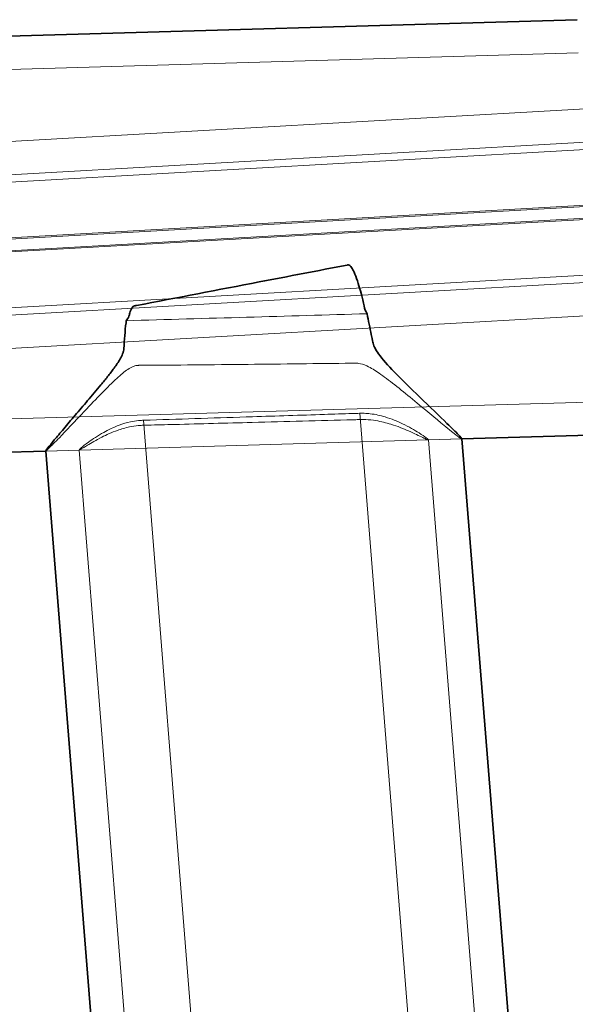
# Model space of a CAD drawing. Header units: millimetres. Extents: x -234 to 1726, y -356 to 1749.
# Tile 199 of 202: x 1307 to 1341, y 1253 to 1312. Entities that reach past the tile are written whole.
import ezdxf

# ---------------------------------------------------------------- set-up
doc = ezdxf.new("R2010")
doc.units = ezdxf.units.MM
for name, color, linetype, lineweight in [('Spigoli nascosti(ISO)', 7, 'Continuous', 18), ('Spigoli tangenti nascosti(ISO)', 7, 'Continuous', 18), ('Spigoli visibili(ISO)', 7, 'Continuous', 35)]:
    doc.layers.add(name, color=color, linetype=linetype, lineweight=lineweight)

msp = doc.modelspace()

# ---------------------------------------------------------------- linework, layer by layer
at = {"layer": 'Spigoli nascosti(ISO)'}
for p, q in [((1340.754, 1310.382), (984.636, 1300.047)), ((1369.44, 1308.632), (1078.025, 1292.097)), ((1369.507, 1306.633), (1078.139, 1290.1)), ((1368.149, 1298.104), (1078.554, 1281.672)), ((1368.217, 1296.104), (1081.976, 1279.863)), ((1341.364, 1289.391), (1270.659, 1287.339)), ((1333.753, 1287.17), (1308.731, 1286.444)), ((1333.747, 1287.169), (1331.743, 1287.111)), ((1381.605, 665.765), (1331.751, 1287.117)), ((1310.738, 1286.502), (1308.734, 1286.444)), ((1360.672, 664.086), (1310.733, 1286.505))]:
    msp.add_line(p, q, dxfattribs=at)
for centre, major_axis, ratio, start_param, end_param in [((1330.674, 1289.929), (3.078, -2.758), 0.030776, 6.257437, 6.315552), ((1328.972, 1288.786), (2.779, -1.671), 0.03533, 6.236621, 6.308733), ((1311.636, 1289.682), (-2.904, -3.237), 0.022737, 6.261597, 6.298475), ((1313.478, 1288.508), (-2.744, -2.005), 0.027515, 6.266069, 6.315143)]:
    msp.add_ellipse(centre, major_axis=major_axis, ratio=ratio, start_param=start_param, end_param=end_param, dxfattribs=at)
msp.add_open_spline([(1313.575, 1294.28), (1318.401, 1294.42), (1323.227, 1294.56), (1328.053, 1294.7)], degree=3, dxfattribs=at)
for points, knots in [([(1333.748, 1287.17), (1333.727, 1287.166), (1333.629, 1287.233), (1333.275, 1287.504), (1333.004, 1287.722), (1332.183, 1288.398), (1331.537, 1288.94), (1330.052, 1290.165), (1329.341, 1290.74), (1328.549, 1291.284), (1328.294, 1291.447), (1327.858, 1291.647), (1327.698, 1291.696), (1327.512, 1291.723), (1327.472, 1291.726), (1327.415, 1291.729), (1327.398, 1291.729), (1327.376, 1291.729), (1327.369, 1291.729), (1327.363, 1291.729), (1327.358, 1291.729), (1327.332, 1291.729), (1327.311, 1291.728), (1327.239, 1291.727), (1327.187, 1291.727), (1325.067, 1291.701), (1322.976, 1291.677), (1318.762, 1291.634), (1316.576, 1291.614), (1314.411, 1291.598), (1314.391, 1291.598), (1314.361, 1291.598), (1314.35, 1291.598), (1314.334, 1291.598), (1314.321, 1291.598), (1314.296, 1291.597), (1314.285, 1291.596), (1314.254, 1291.593), (1314.235, 1291.591), (1314.137, 1291.577), (1314.061, 1291.555), (1313.875, 1291.482), (1313.767, 1291.42), (1313.461, 1291.217), (1313.238, 1291.028), (1312.471, 1290.321), (1311.77, 1289.585), (1310.452, 1288.197), (1309.941, 1287.654), (1309.299, 1286.985), (1309.091, 1286.772), (1308.821, 1286.507), (1308.747, 1286.442), (1308.733, 1286.444)], [0, 0, 0, 0, 0.160929, 0.160929, 0.346476, 0.346476, 0.633832, 0.633832, 0.912704, 0.912704, 1.024552, 1.024552, 1.106253, 1.106253, 1.127851, 1.127851, 1.137526, 1.137526, 1.13974, 1.13974, 1.154099, 1.154099, 1.211568, 1.211568, 1.352711, 1.352711, 7.047258, 7.047258, 12.95012, 12.95012, 13.004968, 13.004968, 13.033242, 13.033242, 13.049218, 13.049218, 13.06223, 13.06223, 13.084233, 13.084233, 13.175735, 13.175735, 13.314745, 13.314745, 13.604616, 13.604616, 14.2716, 14.2716, 14.845134, 14.845134, 15.216933, 15.216933, 15.545141, 15.545141, 15.545141, 15.545141]), ([(1314.602, 1288.296), (1314.603, 1288.296), (1314.604, 1288.296), (1314.609, 1288.296), (1314.615, 1288.296), (1314.647, 1288.297), (1314.673, 1288.298), (1314.801, 1288.302), (1314.904, 1288.305), (1317.058, 1288.374), (1319.111, 1288.44), (1322.606, 1288.552), (1324.048, 1288.598), (1326.051, 1288.663), (1326.612, 1288.681), (1327.317, 1288.703), (1327.461, 1288.708), (1327.607, 1288.713), (1327.608, 1288.713), (1327.61, 1288.713)], [-4.607638, -4.607638, -4.607638, -4.607638, -4.606787, -4.606787, -4.601803, -4.601803, -4.577923, -4.577923, -4.484982, -4.484982, -2.617645, -2.617645, -1.30563, -1.30563, -0.79523, -0.79523, -0.664337, -0.664337, -0.662972, -0.662972, -0.662972, -0.662972]), ([(1327.64, 1288.336), (1327.632, 1288.336), (1327.624, 1288.335), (1327.588, 1288.334), (1327.56, 1288.334), (1327.424, 1288.33), (1327.316, 1288.327), (1325.186, 1288.271), (1323.166, 1288.218), (1319.593, 1288.124), (1318.041, 1288.083), (1315.949, 1288.028), (1315.409, 1288.014), (1314.81, 1287.998), (1314.751, 1287.996), (1314.67, 1287.994), (1314.648, 1287.993), (1314.626, 1287.993)], [-1.936708, -1.936708, -1.936708, -1.936708, -1.934264, -1.934264, -1.925919, -1.925919, -1.893222, -1.893222, -1.284317, -1.284317, -0.816634, -0.816634, -0.654037, -0.654037, -0.636135, -0.636135, -0.62959, -0.62959, -0.62959, -0.62959]), ([(1327.61, 1288.713), (1327.631, 1288.713), (1327.675, 1288.715), (1327.776, 1288.715), (1327.828, 1288.714), (1328.003, 1288.709), (1328.125, 1288.699), (1328.559, 1288.649), (1328.861, 1288.58), (1329.519, 1288.38), (1329.866, 1288.235), (1330.571, 1287.898), (1330.914, 1287.699), (1331.368, 1287.415), (1331.517, 1287.313), (1331.704, 1287.174), (1331.75, 1287.132), (1331.751, 1287.117)], [-0.6629716, -0.6629716, -0.6629716, -0.6629716, -0.6484959, -0.6484959, -0.6326714, -0.6326714, -0.595719, -0.595719, -0.4996124, -0.4996124, -0.3744639, -0.3744639, -0.2151879, -0.2151879, -0.1013151, -0.1013151, 0, 0, 0, 0]), ([(1331.745, 1287.111), (1331.731, 1287.11), (1331.698, 1287.121), (1331.586, 1287.168), (1331.505, 1287.206), (1331.195, 1287.354), (1330.902, 1287.499), (1330.24, 1287.79), (1329.881, 1287.934), (1329.205, 1288.144), (1328.902, 1288.22), (1328.386, 1288.303), (1328.182, 1288.324), (1327.908, 1288.336), (1327.842, 1288.337), (1327.734, 1288.338), (1327.692, 1288.337), (1327.646, 1288.336), (1327.643, 1288.336), (1327.64, 1288.336)], [-2.5643493, -2.5643493, -2.5643493, -2.5643493, -2.4960252, -2.4960252, -2.4219113, -2.4219113, -2.2675821, -2.2675821, -2.1310166, -2.1310166, -2.0323709, -2.0323709, -1.9700773, -1.9700773, -1.9502331, -1.9502331, -1.9376002, -1.9376002, -1.9367085, -1.9367085, -1.9367085, -1.9367085]), ([(1310.733, 1286.505), (1310.732, 1286.516), (1310.776, 1286.562), (1310.963, 1286.721), (1311.115, 1286.841), (1311.552, 1287.158), (1311.86, 1287.365), (1312.496, 1287.721), (1312.807, 1287.874), (1313.363, 1288.08), (1313.59, 1288.149), (1313.985, 1288.234), (1314.145, 1288.259), (1314.367, 1288.282), (1314.426, 1288.287), (1314.536, 1288.293), (1314.583, 1288.295), (1314.602, 1288.296)], [-5.2938031, -5.2938031, -5.2938031, -5.2938031, -5.1805099, -5.1805099, -5.0527589, -5.0527589, -4.8951271, -4.8951271, -4.7728822, -4.7728822, -4.6946519, -4.6946519, -4.6426134, -4.6426134, -4.6238106, -4.6238106, -4.6076384, -4.6076384, -4.6076384, -4.6076384]), ([(1314.626, 1287.993), (1314.617, 1287.993), (1314.609, 1287.992), (1314.559, 1287.991), (1314.518, 1287.989), (1314.415, 1287.983), (1314.354, 1287.978), (1314.118, 1287.955), (1313.947, 1287.929), (1313.523, 1287.842), (1313.278, 1287.771), (1312.701, 1287.567), (1312.385, 1287.423), (1311.757, 1287.102), (1311.462, 1286.926), (1311.079, 1286.695), (1310.957, 1286.619), (1310.795, 1286.524), (1310.749, 1286.501), (1310.736, 1286.502)], [-0.6295905, -0.6295905, -0.6295905, -0.6295905, -0.6269625, -0.6269625, -0.6146051, -0.6146051, -0.5959868, -0.5959868, -0.5430453, -0.5430453, -0.4625013, -0.4625013, -0.342524, -0.342524, -0.1931234, -0.1931234, -0.0913059, -0.0913059, 0, 0, 0, 0])]:
    msp.add_open_spline(points, degree=3, knots=knots, dxfattribs=at)
at = {"layer": 'Spigoli tangenti nascosti(ISO)'}
for p, q in [((1078.139, 1290.098), (1369.492, 1306.63)), ((1078.161, 1289.66), (1367.861, 1306.098)), ((1370.308, 1302.874), (1078.324, 1286.307)), ((1370.092, 1302.795), (1078.328, 1286.24)), ((1367.462, 1301.936), (1078.364, 1285.532)), ((1367.177, 1301.852), (1078.368, 1285.465)), ((1078.532, 1282.112), (1369.793, 1298.638)), ((1078.554, 1281.674), (1368.167, 1298.107)), ((1327.61, 1288.713), (1377.617, 665.445)), ((1314.602, 1288.296), (1364.659, 664.406)), ((1333.748, 1287.17), (1331.745, 1287.111)), ((1310.736, 1286.502), (1308.733, 1286.444))]:
    msp.add_line(p, q, dxfattribs=at)
at = {"layer": 'Spigoli visibili(ISO)'}
for p, q in [((1340.696, 1312.381), (984.578, 1302.046)), ((1341.422, 1287.392), (1333.753, 1287.17)), ((1365.534, 891.072), (1333.753, 1287.176)), ((1308.731, 1286.444), (1270.66, 1285.339)), ((1340.46, 890.996), (1308.731, 1286.446))]:
    msp.add_line(p, q, dxfattribs=at)
for points, knots in [([(1328.053, 1294.7), (1327.868, 1295.016), (1327.899, 1295.186), (1327.543, 1296.473), (1327.413, 1296.893), (1327.234, 1297.292), (1327.18, 1297.4), (1327.097, 1297.518), (1327.068, 1297.552), (1327.022, 1297.594), (1327.004, 1297.608), (1326.971, 1297.626), (1326.955, 1297.632), (1326.934, 1297.635), (1326.929, 1297.636), (1326.922, 1297.636), (1326.92, 1297.637), (1326.916, 1297.637), (1326.914, 1297.637), (1326.912, 1297.636), (1326.91, 1297.636), (1326.907, 1297.636), (1326.905, 1297.636), (1326.886, 1297.634), (1326.869, 1297.63), (1325.09, 1297.288), (1323.327, 1296.949), (1319.106, 1296.138), (1316.646, 1295.666), (1314.163, 1295.189), (1314.14, 1295.184), (1314.103, 1295.177), (1314.089, 1295.175), (1314.07, 1295.171), (1314.063, 1295.17), (1314.046, 1295.166), (1314.032, 1295.164), (1314, 1295.147), (1313.987, 1295.138), (1313.956, 1295.109), (1313.938, 1295.087), (1313.892, 1295.019), (1313.865, 1294.962), (1313.747, 1294.668), (1313.805, 1294.607), (1313.575, 1294.28)], [-5.255337, -5.255337, -5.255337, -5.255337, -4.549491, -4.549491, -4.247069, -4.247069, -4.154388, -4.154388, -4.117378, -4.117378, -4.09835, -4.09835, -4.083344, -4.083344, -4.078861, -4.078861, -4.077008, -4.077008, -4.07568, -4.07568, -4.074477, -4.074477, -4.072879, -4.072879, -4.057284, -4.057284, -2.452906, -2.452906, -0.214407, -0.214407, -0.192753, -0.192753, -0.180733, -0.180733, -0.174621, -0.174621, -0.165306, -0.165306, -0.158101, -0.158101, -0.145903, -0.145903, -0.120059, -0.120059, -0.000002, -0.000002, -0.000002, -0.000002]), ([(1308.731, 1286.446), (1308.73, 1286.461), (1308.776, 1286.527), (1308.955, 1286.756), (1309.085, 1286.916), (1309.408, 1287.305), (1309.599, 1287.532), (1310.023, 1288.031), (1310.255, 1288.304), (1310.74, 1288.873), (1310.993, 1289.169), (1311.511, 1289.78), (1311.778, 1290.097), (1312.18, 1290.585), (1312.315, 1290.75), (1312.582, 1291.086), (1312.717, 1291.259), (1312.909, 1291.521), (1312.973, 1291.611), (1313.095, 1291.793), (1313.155, 1291.888), (1313.236, 1292.031), (1313.263, 1292.081), (1313.311, 1292.181), (1313.334, 1292.232), (1313.363, 1292.31), (1313.373, 1292.336), (1313.389, 1292.39), (1313.397, 1292.417), (1313.416, 1292.499), (1313.425, 1292.554), (1313.428, 1292.61), (1313.458, 1293.106), (1313.499, 1293.66), (1313.564, 1294.195), (1313.569, 1294.237), (1313.575, 1294.28)], [0, 0, 0, 0, 1.359553, 1.359553, 2.716052, 2.716052, 4.06272, 4.06272, 5.40825, 5.40825, 6.723938, 6.723938, 8.039192, 8.039192, 8.699957, 8.699957, 9.357207, 9.357207, 9.688913, 9.688913, 10.019312, 10.019312, 10.186622, 10.186622, 10.353987, 10.353987, 10.438051, 10.438051, 10.522146, 10.522146, 10.690873, 10.690873, 10.690873, 12.24121, 12.24121, 12.371267, 12.371267, 12.371267, 12.371267]), ([(1328.053, 1294.7), (1328.141, 1294.285), (1328.226, 1293.859), (1328.382, 1293.047), (1328.389, 1293), (1328.469, 1292.728), (1328.589, 1292.489), (1329.334, 1291.515), (1330.249, 1290.627), (1331.85, 1289.081), (1332.425, 1288.532), (1333.145, 1287.83), (1333.379, 1287.598), (1333.675, 1287.288), (1333.751, 1287.199), (1333.753, 1287.176)], [0.000001, 0.000001, 0.000001, 0.000001, 0.127429, 0.127429, 0.248156, 0.248156, 0.55059, 0.55059, 1.148935, 1.148935, 1.581794, 1.581794, 1.863668, 1.863668, 2.112596, 2.112596, 2.112596, 2.112596])]:
    msp.add_open_spline(points, degree=3, knots=knots, dxfattribs=at)

doc.saveas('drawing.dxf')
